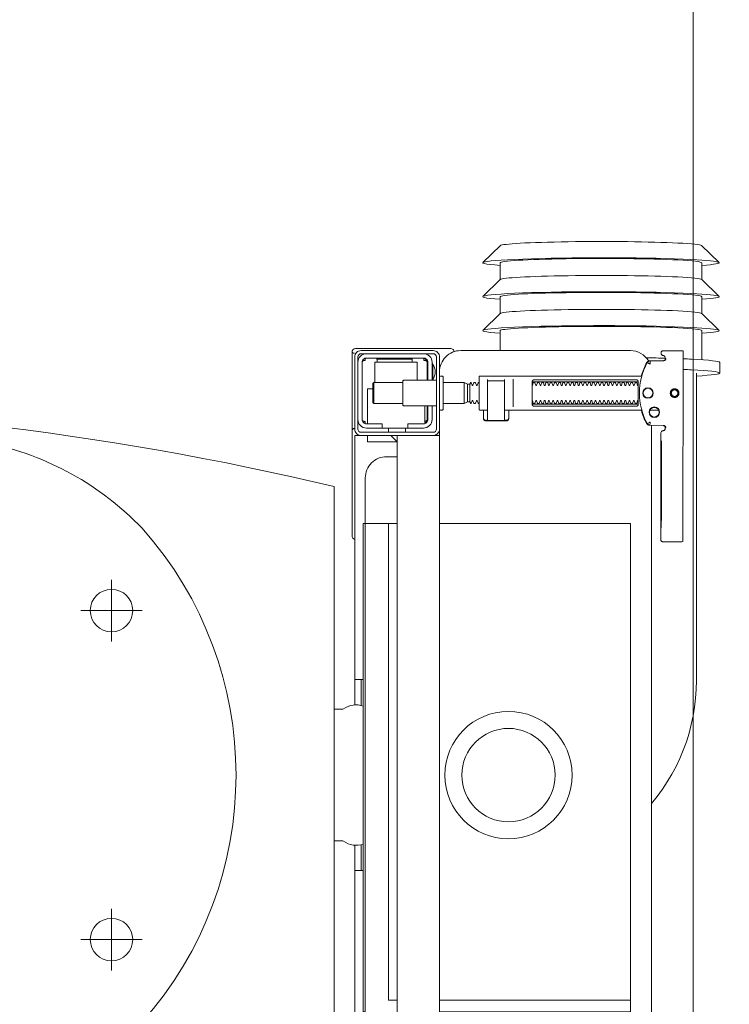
# Model space of a CAD drawing. Header units: millimetres. Extents: x -2274 to 12297, y -16157 to 26321.
# Tile 40 of 256: x -292 to -258, y -7025 to -6979. Entities that reach past the tile are written whole.
import ezdxf

# ---------------------------------------------------------------- set-up
doc = ezdxf.new("R2010")
doc.units = ezdxf.units.MM
doc.layers.add('-ŚCIANY DZIAŁOWE', color=3, linetype='Continuous', lineweight=35)
doc.layers.add('Niedrukowalna', color=140, linetype='Continuous', lineweight=15)

msp = doc.modelspace()

# ---------------------------------------------------------------- linework, layer by layer
at = {"layer": '-ŚCIANY DZIAŁOWE', "color": 253, "lineweight": 13}
msp.add_line((-260, -6771), (-260, -7080), dxfattribs=at)
at = {"color": 253, "lineweight": 13}
for points in [[(-269.089, -6989.274), (-269.908, -6990.071)], [(-259.598, -6989.274), (-258.779, -6990.071)], [(-269.094, -6990.082), (-269.094, -6990.876), (-269.908, -6991.67)], [(-259.594, -6990.082), (-259.594, -6990.876), (-258.779, -6991.67)], [(-269.094, -6991.68), (-269.094, -6992.475), (-269.908, -6993.268)], [(-259.594, -6991.68), (-259.594, -6992.475), (-258.779, -6993.268)], [(-269.094, -6994.218), (-269.094, -6993.279)], [(-259.594, -6994.651), (-259.594, -6993.279)], [(-271.427, -6994.119), (-275.926, -6994.119)], [(-275.571, -6997.582), (-275.561, -6997.593), (-275.553, -6997.6), (-275.545, -6997.606), (-275.536, -6997.612), (-275.527, -6997.618), (-275.517, -6997.622), (-275.508, -6997.626), (-275.497, -6997.629), (-275.487, -6997.632), (-275.476, -6997.634), (-275.466, -6997.635), (-275.456, -6997.635), (-275.457, -6997.625), (-275.457, -6997.611), (-275.457, -6997.588), (-275.457, -6997.577), (-275.457, -6997.567), (-275.456, -6997.557), (-275.466, -6997.557), (-275.476, -6997.556), (-275.487, -6997.555), (-275.497, -6997.554), (-275.507, -6997.553), (-275.517, -6997.551), (-275.528, -6997.548), (-275.538, -6997.545), (-275.548, -6997.542), (-275.558, -6997.538), (-275.568, -6997.533), (-275.577, -6997.528), (-275.586, -6997.521), (-275.594, -6997.514), (-275.6, -6997.506), (-275.607, -6997.493), (-275.607, -6994.743), (-275.596, -6994.725), (-275.589, -6994.717), (-275.58, -6994.711), (-275.571, -6994.705), (-275.562, -6994.7), (-275.552, -6994.696), (-275.542, -6994.692), (-275.531, -6994.689), (-275.52, -6994.686), (-275.51, -6994.684), (-275.5, -6994.682), (-275.489, -6994.681), (-275.478, -6994.68), (-275.467, -6994.679), (-275.457, -6994.679), (-275.458, -6994.601), (-275.468, -6994.602), (-275.479, -6994.603), (-275.489, -6994.605), (-275.499, -6994.607), (-275.51, -6994.611), (-275.519, -6994.615), (-275.529, -6994.62), (-275.538, -6994.625), (-275.547, -6994.632), (-275.556, -6994.639), (-275.564, -6994.646), (-275.571, -6994.655)], [(-274.908, -6994.568), (-274.908, -6994.586), (-274.907, -6994.602), (-274.907, -6994.616), (-274.907, -6994.627)], [(-273.246, -6994.627), (-273.246, -6994.616), (-273.246, -6994.602), (-273.246, -6994.586), (-273.245, -6994.568)], [(-271.286, -6994.217), (-271.282, -6994.23), (-271.28, -6994.242), (-271.278, -6994.256), (-271.277, -6994.27)], [(-261.295, -6994.625), (-261.295, -6994.609), (-261.296, -6994.579), (-261.304, -6994.625), (-261.311, -6994.64), (-261.319, -6994.655), (-261.33, -6994.667), (-261.343, -6994.678), (-261.358, -6994.686), (-261.373, -6994.692), (-261.39, -6994.695)], [(-260.47, -6994.379), (-260.487, -7003.07)], [(-275.007, -6995.718), (-275.007, -6994.768), (-273.007, -6994.768), (-273.007, -6995.618)], [(-272.547, -6994.74), (-272.547, -6995.618)], [(-272.507, -6995.018), (-272.547, -6995.018)], [(-258.744, -6995.277), (-258.744, -6994.777)], [(-272.507, -6995.418), (-272.547, -6995.418)], [(-269.689, -6995.585), (-269.689, -6995.668), (-269.679, -6995.651), (-269.669, -6995.648)], [(-268.889, -6995.585), (-268.889, -6996.692), (-268.889, -6996.851)], [(-268.489, -6996.876), (-268.489, -6995.559)], [(-259.844, -6995.277), (-259.844, -7009.764), (-259.854, -7010.183), (-259.883, -7010.601), (-259.932, -7011.018), (-260, -7011.432), (-260.087, -7011.842), (-260.194, -7012.248), (-260.319, -7012.648), (-260.463, -7013.042), (-260.625, -7013.429), (-260.805, -7013.808), (-261.002, -7014.178), (-261.216, -7014.538), (-261.447, -7014.888), (-261.694, -7015.228), (-261.957, -7015.555)], [(-275.099, -6996.018), (-275.357, -6996.018), (-275.357, -6997.668)], [(-273.687, -6995.718), (-275.049, -6995.718), (-275.099, -6995.768), (-275.099, -6996.668), (-275.049, -6996.718), (-273.687, -6996.718)], [(-275.049, -6996.718), (-275.049, -6995.718)], [(-270.799, -6996.718), (-270.799, -6995.718)], [(-270.643, -6996.628), (-270.643, -6995.808)], [(-270.536, -6995.808), (-270.536, -6996.628)], [(-262.689, -6995.698), (-267.489, -6995.698)], [(-272.657, -6997.554), (-272.641, -6997.552), (-272.629, -6997.549), (-272.619, -6997.546), (-272.608, -6997.543), (-272.598, -6997.539), (-272.588, -6997.535), (-272.578, -6997.529), (-272.57, -6997.524), (-272.562, -6997.517), (-272.555, -6997.508), (-272.55, -6997.5), (-272.547, -6997.49), (-272.547, -6997.5), (-272.549, -6997.51), (-272.551, -6997.522), (-272.554, -6997.532), (-272.558, -6997.541), (-272.562, -6997.552), (-272.567, -6997.561), (-272.574, -6997.572), (-272.582, -6997.582), (-272.591, -6997.591), (-272.6, -6997.6), (-272.61, -6997.608), (-272.621, -6997.615), (-272.633, -6997.621), (-272.644, -6997.626), (-272.657, -6997.629), (-272.657, -6996.818)], [(-272.547, -6996.818), (-272.547, -6997.496)], [(-267.489, -6996.738), (-262.689, -6996.738)], [(-268.694, -6997.018), (-268.689, -6997.051), (-268.689, -6997.398), (-268.689, -6997.409), (-268.691, -6997.419), (-268.699, -6997.429), (-268.701, -6997.439), (-268.702, -6997.456), (-268.702, -6997.466), (-268.704, -6997.477), (-268.711, -6997.488), (-268.724, -6997.493), (-268.751, -6997.493), (-268.753, -6997.507), (-268.756, -6997.517), (-268.763, -6997.525), (-268.777, -6997.53), (-269.801, -6997.53), (-269.813, -6997.526), (-269.821, -6997.517), (-269.827, -6997.493), (-269.853, -6997.493), (-269.863, -6997.49), (-269.871, -6997.483), (-269.875, -6997.472), (-269.876, -6997.456), (-269.876, -6997.443), (-269.878, -6997.429), (-269.886, -6997.421), (-269.889, -6997.411), (-269.889, -6997.398), (-269.889, -6997.051), (-269.883, -6997.018)], [(-269.829, -6997.48), (-269.874, -6997.446), (-269.888, -6997.389)], [(-262.427, -6997.018), (-268.889, -6997.018)], [(-268.689, -6997.389), (-268.704, -6997.446), (-268.749, -6997.48)], [(-261.627, -6997.018), (-262.032, -6997.018)], [(-274.357, -6998.068), (-274.357, -6997.868)], [(-273.557, -6998.068), (-273.557, -6997.868)], [(-269.708, -6997.505), (-269.735, -6997.504), (-269.788, -6997.495)], [(-268.789, -6997.495), (-268.843, -6997.504), (-268.869, -6997.505)], [(-262.059, -6997.739), (-261.404, -6997.752), (-261.389, -6997.753), (-261.373, -6997.758), (-261.359, -6997.764), (-261.345, -6997.773), (-261.334, -6997.783), (-261.324, -6997.796), (-261.316, -6997.809), (-261.31, -6997.824), (-261.302, -6997.869), (-261.302, -6997.838), (-261.302, -6997.823)], [(-261.957, -7030.711), (-261.957, -6997.741)], [(-275.957, -7010.913), (-275.957, -6998.218), (-275.657, -6998.218)], [(-273.957, -6998.518), (-275.357, -6998.518), (-275.357, -6998.218)], [(-274.257, -7030.218), (-273.957, -7029.918), (-273.957, -7030.218), (-273.957, -6998.218), (-273.957, -6998.518), (-274.257, -6998.218)], [(-273.557, -6998.218), (-272.357, -6998.218)], [(-272.257, -6998.218), (-271.957, -6998.218), (-271.957, -7030.218), (-272.257, -7030.218)], [(-261.501, -6999.023), (-261.508, -7002.023)], [(-261.498, -7002.023), (-261.492, -6999.023)], [(-273.957, -7024.82), (-274.365, -7024.82), (-274.365, -7002.371)], [(-271.957, -7002.371), (-262.957, -7002.371), (-262.957, -7025.371), (-271.957, -7025.371)], [(-275.957, -7009.718), (-275.557, -7009.718)], [(-275.657, -7009.718), (-275.657, -7010.935)], [(-275.657, -7030.218), (-275.957, -7030.218), (-275.957, -7017.523)], [(-275.657, -7017.501), (-275.657, -7018.718)], [(-275.557, -7018.718), (-275.957, -7018.718)], [(-262.957, -7024.82), (-271.957, -7024.82)]]:
    msp.add_lwpolyline(points, dxfattribs=at)
for points in [[(-275.926, -6994.119, 0.198909), (-276.032, -6994.163, 0.091301), (-276.063, -6994.207)], [(-271.29, -6994.207, 0.091301), (-271.321, -6994.163, 0.198909), (-271.427, -6994.119)], [(-271.285, -6994.273, 0.170835), (-271.29, -6994.207)], [(-276.076, -6997.981), (-276.076, -6997.968), (-276.076, -6997.949), (-276.075, -6997.924), (-276.075, -6997.895), (-276.075, -6997.861), (-276.075, -6997.825), (-276.075, -6997.79), (-276.075, -6994.447), (-276.075, -6994.377), (-276.075, -6994.315), (-276.076, -6994.27), (-276.075, -6994.257), (-276.074, -6994.245), (-276.072, -6994.234), (-276.066, -6994.215, 0.517033), (-275.972, -6994.348)], [(-275.407, -6994.368, 0.414214), (-275.807, -6994.768)], [(-272.507, -6995.618), (-272.507, -6994.768, 0.414214), (-272.707, -6994.568), (-275.407, -6994.568, 0.414214), (-275.607, -6994.768), (-275.607, -6997.468, 0.414214), (-275.407, -6997.668), (-274.657, -6997.668), (-274.657, -6997.868), (-272.707, -6997.868)], [(-274.9, -6994.768), (-274.9, -6994.703), (-274.9, -6994.676), (-274.901, -6994.658), (-274.901, -6994.651, 0.116465), (-274.906, -6994.629), (-274.912, -6994.617), (-273.241, -6994.617), (-273.247, -6994.629, 0.116465), (-273.252, -6994.651), (-273.253, -6994.676), (-273.253, -6994.703), (-273.253, -6994.768)], [(-272.707, -6994.368, -0.414214), (-272.307, -6994.768), (-272.307, -6995.593), (-272.268, -6995.593), (-272.268, -6994.843), (-272.307, -6994.843)], [(-271.957, -6998.225), (-271.957, -6996.97, 0.405519), (-271.907, -6997.018), (-271.837, -6997.018, 0.414214), (-271.787, -6996.968), (-271.787, -6995.468, 0.414214), (-271.837, -6995.418), (-271.907, -6995.418, 0.405519), (-271.957, -6995.467), (-271.957, -6995.218, -0.414214), (-270.957, -6994.218), (-262.957, -6994.218, -0.266001), (-262.094, -6994.712)], [(-261.28, -6994.595), (-261.287, -6994.631), (-261.308, -6994.663), (-261.34, -6994.685), (-261.375, -6994.695), (-262.031, -6994.705), (-262.036, -6994.705, 0.265347), (-262.163, -6994.783, 0.125711), (-262.533, -6996.221, 0.125711), (-262.169, -6997.66, 0.26954), (-262.04, -6997.738), (-261.385, -6997.751), (-261.363, -6997.754), (-261.342, -6997.762), (-261.323, -6997.774), (-261.308, -6997.79), (-261.296, -6997.808), (-261.289, -6997.829), (-261.287, -6997.85)], [(-260.471, -6994.229), (-261.37, -6994.223, 0.009369), (-261.413, -6994.225), (-261.431, -6994.227), (-261.448, -6994.232), (-261.463, -6994.24), (-261.477, -6994.25), (-261.489, -6994.263), (-261.499, -6994.278), (-261.506, -6994.294), (-261.509, -6994.311), (-261.51, -6994.323), (-261.511, -6994.338)], [(-261.311, -6994.642), (-261.311, -6994.553, 0.282591), (-261.367, -6994.465), (-261.376, -6994.46), (-261.386, -6994.457), (-261.396, -6994.455), (-261.411, -6994.454, -0.415352), (-261.511, -6994.353)], [(-272.268, -6995.593, 0.119096), (-272.16, -6995.218, 0.119096), (-272.268, -6994.843)], [(-262.056, -6994.706), (-262.074, -6994.707), (-262.084, -6994.709), (-262.094, -6994.712), (-262.104, -6994.715), (-262.115, -6994.72), (-262.124, -6994.725), (-262.133, -6994.73), (-262.142, -6994.736), (-262.151, -6994.743), (-262.158, -6994.751), (-262.165, -6994.758), (-262.172, -6994.767), (-262.178, -6994.775), (-262.183, -6994.784), (-262.223, -6994.86), (-262.261, -6994.937), (-262.297, -6995.015), (-262.331, -6995.094), (-262.362, -6995.173), (-262.391, -6995.254), (-262.418, -6995.336), (-262.442, -6995.418), (-270.069, -6995.418, 0.414214), (-270.089, -6995.438), (-270.089, -6996.673), (-270.089, -6996.998, 0.414214), (-270.069, -6997.018), (-269.689, -6997.018)], [(-272.107, -6995.618), (-273.637, -6995.618, 0.414214), (-273.687, -6995.668), (-273.687, -6996.768, 0.414214), (-273.637, -6996.818), (-272.107, -6996.818)], [(-270.089, -6995.718), (-270.113, -6995.718, -0.050055), (-270.139, -6995.733), (-270.18, -6995.854, -0.719897), (-270.218, -6995.854), (-270.258, -6995.733, -0.050055), (-270.285, -6995.718), (-270.313, -6995.718, -0.050055), (-270.339, -6995.733), (-270.38, -6995.854, -0.719897), (-270.418, -6995.854), (-270.458, -6995.733, -0.050055), (-270.485, -6995.718), (-270.536, -6995.808), (-270.643, -6995.808), (-270.799, -6995.718), (-271.787, -6995.718)], [(-268.909, -6995.648), (-269.668, -6995.648), (-268.909, -6995.648), (-268.898, -6995.651), (-268.891, -6995.659), (-268.889, -6996.522), (-268.889, -6997.493, -0.414214), (-268.909, -6997.513), (-269.669, -6997.513, -0.414214), (-269.689, -6997.493), (-269.689, -6995.675), (-269.684, -6995.665), (-269.669, -6995.658)], [(-267.589, -6995.865, 0.182836), (-267.58, -6995.854), (-267.539, -6995.733, 0.050055), (-267.513, -6995.718), (-267.485, -6995.718, 0.050055), (-267.458, -6995.733), (-267.418, -6995.854, 0.719897), (-267.38, -6995.854), (-267.339, -6995.733, 0.050055), (-267.313, -6995.718), (-267.285, -6995.718, 0.050055), (-267.258, -6995.733), (-267.218, -6995.854, 0.719897), (-267.18, -6995.854), (-267.139, -6995.733, 0.050055), (-267.113, -6995.718), (-267.085, -6995.718, 0.050055), (-267.058, -6995.733), (-267.018, -6995.854, 0.719897), (-266.98, -6995.854), (-266.939, -6995.733, 0.050055), (-266.913, -6995.718), (-266.885, -6995.718, 0.050055), (-266.858, -6995.733), (-266.818, -6995.854, 0.719897), (-266.78, -6995.854), (-266.739, -6995.733, 0.050055), (-266.713, -6995.718), (-266.685, -6995.718, 0.050055), (-266.658, -6995.733), (-266.618, -6995.854, 0.719897), (-266.58, -6995.854), (-266.539, -6995.733, 0.050055), (-266.513, -6995.718), (-266.485, -6995.718, 0.050055), (-266.458, -6995.733), (-266.418, -6995.854, 0.719897), (-266.38, -6995.854), (-266.339, -6995.733, 0.050055), (-266.313, -6995.718), (-266.285, -6995.718, 0.050055), (-266.258, -6995.733), (-266.218, -6995.854, 0.719897), (-266.18, -6995.854), (-266.139, -6995.733, 0.050055), (-266.113, -6995.718), (-266.085, -6995.718, 0.050055), (-266.058, -6995.733), (-266.018, -6995.854, 0.719897), (-265.98, -6995.854), (-265.939, -6995.733, 0.050055), (-265.913, -6995.718), (-265.885, -6995.718, 0.050055), (-265.858, -6995.733), (-265.818, -6995.854, 0.719897), (-265.78, -6995.854), (-265.739, -6995.733, 0.050055), (-265.713, -6995.718), (-265.685, -6995.718, 0.050055), (-265.658, -6995.733), (-265.618, -6995.854, 0.719897), (-265.58, -6995.854), (-265.539, -6995.733, 0.050055), (-265.513, -6995.718), (-265.485, -6995.718, 0.050055), (-265.458, -6995.733), (-265.418, -6995.854, 0.719897), (-265.38, -6995.854), (-265.339, -6995.733, 0.050055), (-265.313, -6995.718), (-265.285, -6995.718, 0.050055), (-265.258, -6995.733), (-265.218, -6995.854, 0.719897), (-265.18, -6995.854), (-265.139, -6995.733, 0.050055), (-265.113, -6995.718), (-265.085, -6995.718, 0.050055), (-265.058, -6995.733), (-265.018, -6995.854, 0.719897), (-264.98, -6995.854), (-264.939, -6995.733, 0.050055), (-264.913, -6995.718), (-264.885, -6995.718, 0.050055), (-264.858, -6995.733), (-264.818, -6995.854, 0.719897), (-264.78, -6995.854), (-264.739, -6995.733, 0.050055), (-264.713, -6995.718), (-264.685, -6995.718, 0.050055), (-264.658, -6995.733), (-264.618, -6995.854, 0.719897), (-264.58, -6995.854), (-264.539, -6995.733, 0.050055), (-264.513, -6995.718), (-264.485, -6995.718, 0.050055), (-264.458, -6995.733), (-264.418, -6995.854, 0.719897), (-264.38, -6995.854), (-264.339, -6995.733, 0.050055), (-264.313, -6995.718), (-264.285, -6995.718, 0.050055), (-264.258, -6995.733), (-264.218, -6995.854, 0.719897), (-264.18, -6995.854), (-264.139, -6995.733, 0.050055), (-264.113, -6995.718), (-264.085, -6995.718, 0.050055), (-264.058, -6995.733), (-264.018, -6995.854, 0.719897), (-263.98, -6995.854), (-263.939, -6995.733, 0.050055), (-263.913, -6995.718), (-263.885, -6995.718, 0.050055), (-263.858, -6995.733), (-263.818, -6995.854, 0.719897), (-263.78, -6995.854), (-263.739, -6995.733, 0.050055), (-263.713, -6995.718), (-263.685, -6995.718, 0.050055), (-263.658, -6995.733), (-263.618, -6995.854, 0.719897), (-263.58, -6995.854), (-263.539, -6995.733, 0.050055), (-263.513, -6995.718), (-263.485, -6995.718, 0.050055), (-263.458, -6995.733), (-263.418, -6995.854, 0.719897), (-263.38, -6995.854), (-263.339, -6995.733, 0.050055), (-263.313, -6995.718), (-263.285, -6995.718, 0.050055), (-263.258, -6995.733), (-263.218, -6995.854, 0.719897), (-263.18, -6995.854), (-263.139, -6995.733, 0.050055), (-263.113, -6995.718), (-263.085, -6995.718, 0.050055), (-263.058, -6995.733), (-263.018, -6995.854, 0.719897), (-262.98, -6995.854), (-262.939, -6995.733, 0.050055), (-262.913, -6995.718), (-262.885, -6995.718, 0.050055), (-262.858, -6995.733), (-262.818, -6995.854, 0.719897), (-262.78, -6995.854), (-262.739, -6995.733, 0.050055), (-262.713, -6995.718), (-262.685, -6995.718, 0.050055), (-262.658, -6995.733), (-262.618, -6995.854, 0.474594), (-262.589, -6995.865)], [(-310.411, -7031.718, 0.058036), (-276.925, -7027.818), (-276.925, -7000.618, 0.058036), (-310.411, -6996.718)], [(-273.457, -6997.868), (-273.457, -6997.668), (-272.707, -6997.668, 0.414214), (-272.507, -6997.468), (-272.507, -6996.818)], [(-272.307, -6996.818), (-272.307, -6997.468, -0.414214), (-272.707, -6997.868), (-272.657, -6997.865)], [(-270.089, -6996.718), (-270.113, -6996.718, 0.050055), (-270.139, -6996.703), (-270.18, -6996.582, 0.719897), (-270.218, -6996.582), (-270.258, -6996.703, 0.050055), (-270.285, -6996.718), (-270.313, -6996.718, 0.050055), (-270.339, -6996.703), (-270.38, -6996.582, 0.719897), (-270.418, -6996.582), (-270.458, -6996.703, 0.050055), (-270.485, -6996.718), (-270.536, -6996.628), (-270.643, -6996.628), (-270.799, -6996.718), (-271.787, -6996.718)], [(-262.589, -6996.571, 0.474594), (-262.618, -6996.582), (-262.658, -6996.703, 0.050055), (-262.685, -6996.718), (-262.713, -6996.718, 0.050055), (-262.739, -6996.703), (-262.78, -6996.582, 0.719897), (-262.818, -6996.582), (-262.858, -6996.703, 0.050055), (-262.885, -6996.718), (-262.913, -6996.718, 0.050055), (-262.939, -6996.703), (-262.98, -6996.582, 0.719897), (-263.018, -6996.582), (-263.058, -6996.703, 0.050055), (-263.085, -6996.718), (-263.113, -6996.718, 0.050055), (-263.139, -6996.703), (-263.18, -6996.582, 0.719897), (-263.218, -6996.582), (-263.258, -6996.703, 0.050055), (-263.285, -6996.718), (-263.313, -6996.718, 0.050055), (-263.339, -6996.703), (-263.38, -6996.582, 0.719897), (-263.418, -6996.582), (-263.458, -6996.703, 0.050055), (-263.485, -6996.718), (-263.513, -6996.718, 0.050055), (-263.539, -6996.703), (-263.58, -6996.582, 0.719897), (-263.618, -6996.582), (-263.658, -6996.703, 0.050055), (-263.685, -6996.718), (-263.713, -6996.718, 0.050055), (-263.739, -6996.703), (-263.78, -6996.582, 0.719897), (-263.818, -6996.582), (-263.858, -6996.703, 0.050055), (-263.885, -6996.718), (-263.913, -6996.718, 0.050055), (-263.939, -6996.703), (-263.98, -6996.582, 0.719897), (-264.018, -6996.582), (-264.058, -6996.703, 0.050055), (-264.085, -6996.718), (-264.113, -6996.718, 0.050055), (-264.139, -6996.703), (-264.18, -6996.582, 0.719897), (-264.218, -6996.582), (-264.258, -6996.703, 0.050055), (-264.285, -6996.718), (-264.313, -6996.718, 0.050055), (-264.339, -6996.703), (-264.38, -6996.582, 0.719897), (-264.418, -6996.582), (-264.458, -6996.703, 0.050055), (-264.485, -6996.718), (-264.513, -6996.718, 0.050055), (-264.539, -6996.703), (-264.58, -6996.582, 0.719897), (-264.618, -6996.582), (-264.658, -6996.703, 0.050055), (-264.685, -6996.718), (-264.713, -6996.718, 0.050055), (-264.739, -6996.703), (-264.78, -6996.582, 0.719897), (-264.818, -6996.582), (-264.858, -6996.703, 0.050055), (-264.885, -6996.718), (-264.913, -6996.718, 0.050055), (-264.939, -6996.703), (-264.98, -6996.582, 0.719897), (-265.018, -6996.582), (-265.058, -6996.703, 0.050055), (-265.085, -6996.718), (-265.113, -6996.718, 0.050055), (-265.139, -6996.703), (-265.18, -6996.582, 0.719897), (-265.218, -6996.582), (-265.258, -6996.703, 0.050055), (-265.285, -6996.718), (-265.313, -6996.718, 0.050055), (-265.339, -6996.703), (-265.38, -6996.582, 0.719897), (-265.418, -6996.582), (-265.458, -6996.703, 0.050055), (-265.485, -6996.718), (-265.513, -6996.718, 0.050055), (-265.539, -6996.703), (-265.58, -6996.582, 0.719897), (-265.618, -6996.582), (-265.658, -6996.703, 0.050055), (-265.685, -6996.718), (-265.713, -6996.718, 0.050055), (-265.739, -6996.703), (-265.78, -6996.582, 0.719897), (-265.818, -6996.582), (-265.858, -6996.703, 0.050055), (-265.885, -6996.718), (-265.913, -6996.718, 0.050055), (-265.939, -6996.703), (-265.98, -6996.582, 0.719897), (-266.018, -6996.582), (-266.058, -6996.703, 0.050055), (-266.085, -6996.718), (-266.113, -6996.718, 0.050055), (-266.139, -6996.703), (-266.18, -6996.582, 0.719897), (-266.218, -6996.582), (-266.258, -6996.703, 0.050055), (-266.285, -6996.718), (-266.313, -6996.718, 0.050055), (-266.339, -6996.703), (-266.38, -6996.582, 0.719897), (-266.418, -6996.582), (-266.458, -6996.703, 0.050055), (-266.485, -6996.718), (-266.513, -6996.718, 0.050055), (-266.539, -6996.703), (-266.58, -6996.582, 0.719897), (-266.618, -6996.582), (-266.658, -6996.703, 0.050055), (-266.685, -6996.718), (-266.713, -6996.718, 0.050055), (-266.739, -6996.703), (-266.78, -6996.582, 0.719897), (-266.818, -6996.582), (-266.858, -6996.703, 0.050055), (-266.885, -6996.718), (-266.913, -6996.718, 0.050055), (-266.939, -6996.703), (-266.98, -6996.582, 0.719897), (-267.018, -6996.582), (-267.058, -6996.703, 0.050055), (-267.085, -6996.718), (-267.113, -6996.718, 0.050055), (-267.139, -6996.703), (-267.18, -6996.582, 0.719897), (-267.218, -6996.582), (-267.258, -6996.703, 0.050055), (-267.285, -6996.718), (-267.313, -6996.718, 0.050055), (-267.339, -6996.703), (-267.38, -6996.582, 0.719897), (-267.418, -6996.582), (-267.458, -6996.703, 0.050055), (-267.485, -6996.718), (-267.513, -6996.718, 0.050055), (-267.539, -6996.703), (-267.58, -6996.582, 0.182836), (-267.589, -6996.571)], [(-262.447, -6997.018), (-262.423, -6997.101), (-262.396, -6997.184), (-262.368, -6997.266), (-262.336, -6997.347), (-262.303, -6997.427), (-262.267, -6997.505), (-262.229, -6997.583), (-262.189, -6997.66), (-262.188, -6997.661, 0.269546), (-262.06, -6997.739)], [(-275.977, -6997.888, 0.412536), (-276.076, -6997.988), (-276.076, -7002.968), (-276.073, -7002.997), (-276.065, -7003.025), (-276.051, -7003.05), (-276.033, -7003.073), (-276.01, -7003.092), (-275.984, -7003.106), (-275.957, -7003.114)], [(-275.807, -6997.468, 0.414214), (-275.407, -6997.868), (-274.657, -6997.868)], [(-261.318, -6997.805), (-261.318, -6997.894), (-261.32, -6997.915), (-261.327, -6997.935), (-261.338, -6997.954), (-261.352, -6997.969), (-261.37, -6997.982), (-261.389, -6997.99), (-261.409, -6997.993, 0.002299), (-261.421, -6997.994, 0.40455), (-261.518, -6998.094), (-261.528, -7003.073), (-261.528, -7003.091), (-261.528, -7003.107), (-261.528, -7003.119), (-261.527, -7003.135), (-261.524, -7003.153), (-261.517, -7003.17), (-261.507, -7003.185), (-261.494, -7003.198), (-261.48, -7003.209), (-261.463, -7003.217), (-261.446, -7003.222), (-261.428, -7003.223), (-260.528, -7003.221), (-260.489, -7003.22)], [(-273.957, -6999.218), (-274.457, -6999.218, 0.414214), (-275.457, -7000.218), (-275.457, -7002.371), (-273.957, -7002.371)], [(-275.557, -7010.218), (-275.557, -7010.963, 0.236962), (-276.481, -7011.1, -0.154353), (-276.539, -7011.118), (-276.925, -7011.118), (-276.925, -7017.318), (-276.539, -7017.318, -0.154353), (-276.481, -7017.336, 0.236962), (-275.557, -7017.473), (-275.557, -7018.218)]]:
    msp.add_lwpolyline(points, format="xyb", dxfattribs=at)
for points in [[(-275.657, -6994.218), (-272.257, -6994.218, -0.414214), (-271.957, -6994.518), (-271.957, -6997.918, -0.414214), (-272.257, -6998.218), (-275.657, -6998.218, -0.414214), (-275.957, -6997.918), (-275.957, -6994.518, -0.414214)], [(-272.257, -6998.068), (-275.657, -6998.068, -0.414214), (-275.807, -6997.918), (-275.807, -6994.518, -0.414214), (-275.657, -6994.368), (-272.257, -6994.368, -0.414214), (-272.107, -6994.518), (-272.107, -6997.918, -0.414214)], [(-262.159, -6994.783), (-262.159, -6994.783), (-262.159, -6994.783), (-262.159, -6994.783), (-262.159, -6994.783), (-262.159, -6994.783), (-262.159, -6994.783), (-262.159, -6994.783), (-262.159, -6994.783), (-262.159, -6994.783), (-262.159, -6994.783), (-262.159, -6994.783), (-262.159, -6994.783), (-262.159, -6994.783), (-262.158, -6994.783), (-262.158, -6994.783), (-262.158, -6994.783), (-262.158, -6994.783), (-262.158, -6994.783), (-262.158, -6994.783), (-262.158, -6994.783), (-262.158, -6994.783), (-262.158, -6994.783), (-262.157, -6994.783), (-262.157, -6994.783), (-262.157, -6994.783), (-262.157, -6994.783), (-262.156, -6994.784), (-262.156, -6994.784), (-262.156, -6994.784), (-262.155, -6994.784), (-262.154, -6994.785), (-262.154, -6994.785), (-262.153, -6994.785), (-262.153, -6994.785), (-262.152, -6994.786), (-262.152, -6994.786), (-262.151, -6994.786), (-262.151, -6994.787), (-262.15, -6994.787), (-262.149, -6994.787), (-262.149, -6994.788), (-262.148, -6994.788), (-262.147, -6994.788), (-262.147, -6994.789), (-262.146, -6994.789), (-262.145, -6994.79), (-262.144, -6994.79), (-262.144, -6994.79), (-262.143, -6994.791), (-262.142, -6994.791), (-262.141, -6994.792), (-262.14, -6994.792), (-262.139, -6994.793), (-262.138, -6994.793), (-262.137, -6994.794), (-262.136, -6994.794), (-262.135, -6994.795), (-262.134, -6994.795), (-262.133, -6994.796), (-262.132, -6994.796), (-262.131, -6994.797), (-262.13, -6994.798), (-262.129, -6994.798), (-262.128, -6994.799), (-262.127, -6994.8), (-262.126, -6994.8), (-262.124, -6994.801), (-262.123, -6994.801), (-262.122, -6994.802), (-262.121, -6994.803), (-262.118, -6994.804), (-262.116, -6994.806), (-262.113, -6994.807), (-262.11, -6994.808), (-262.107, -6994.81), (-262.105, -6994.811), (-262.102, -6994.813), (-262.083, -6994.823), (-262.08, -6994.825), (-262.074, -6994.828), (-262.07, -6994.83), (-262.067, -6994.832), (-262.064, -6994.834), (-262.06, -6994.836), (-262.057, -6994.838), (-262.053, -6994.84), (-262.05, -6994.842), (-262.048, -6994.843), (-262.047, -6994.843), (-262.046, -6994.844), (-262.044, -6994.845), (-262.043, -6994.845), (-262.042, -6994.846), (-262.041, -6994.846), (-262.041, -6994.847), (-262.04, -6994.847), (-262.039, -6994.848), (-262.039, -6994.848), (-262.038, -6994.848), (-262.038, -6994.848), (-262.038, -6994.848), (-262.037, -6994.848), (-262.037, -6994.849), (-262.036, -6994.849), (-262.035, -6994.849), (-262.035, -6994.85), (-262.034, -6994.85), (-262.034, -6994.85), (-262.034, -6994.85), (-262.033, -6994.851), (-262.033, -6994.851), (-262.033, -6994.851), (-262.032, -6994.852), (-262.032, -6994.853), (-262.031, -6994.853), (-262.031, -6994.854), (-262.031, -6994.854), (-262.03, -6994.854), (-262.03, -6994.855), (-262.029, -6994.855), (-262.029, -6994.855), (-262.029, -6994.855), (-262.028, -6994.855), (-262.028, -6994.855), (-262.027, -6994.855), (-262.027, -6994.855), (-262.026, -6994.855), (-262.026, -6994.855), (-262.025, -6994.855), (-262.025, -6994.854), (-262.025, -6994.854), (-262.025, -6994.854), (-262.025, -6994.854), (-262.025, -6994.853), (-262.024, -6994.853), (-262.024, -6994.853), (-262.024, -6994.853), (-262.024, -6994.853), (-262.024, -6994.853), (-262.024, -6994.852), (-262.024, -6994.852), (-262.024, -6994.852), (-262.024, -6994.852), (-262.024, -6994.852), (-262.024, -6994.851), (-262.024, -6994.851), (-262.024, -6994.851), (-262.024, -6994.851), (-262.025, -6994.85), (-262.025, -6994.85), (-262.025, -6994.85), (-262.025, -6994.849), (-262.025, -6994.849), (-262.025, -6994.848), (-262.026, -6994.848), (-262.026, -6994.848), (-262.026, -6994.847), (-262.026, -6994.847), (-262.026, -6994.847), (-262.026, -6994.846), (-262.026, -6994.846), (-262.026, -6994.845), (-262.026, -6994.845), (-262.026, -6994.845), (-262.026, -6994.844), (-262.026, -6994.844), (-262.026, -6994.843), (-262.026, -6994.843), (-262.026, -6994.842), (-262.026, -6994.842), (-262.026, -6994.842), (-262.026, -6994.841), (-262.026, -6994.841), (-262.026, -6994.841), (-262.026, -6994.84), (-262.026, -6994.84), (-262.026, -6994.84), (-262.026, -6994.84), (-262.026, -6994.84), (-262.026, -6994.839), (-262.026, -6994.839), (-262.026, -6994.839), (-262.026, -6994.838), (-262.026, -6994.838), (-262.026, -6994.837), (-262.026, -6994.837), (-262.026, -6994.836), (-262.026, -6994.835), (-262.026, -6994.835), (-262.026, -6994.834), (-262.026, -6994.833), (-262.026, -6994.833), (-262.026, -6994.832), (-262.026, -6994.831), (-262.026, -6994.83), (-262.026, -6994.83), (-262.026, -6994.829), (-262.026, -6994.828), (-262.026, -6994.827), (-262.026, -6994.826), (-262.026, -6994.821), (-262.026, -6994.82), (-262.026, -6994.819), (-262.026, -6994.818), (-262.026, -6994.817), (-262.026, -6994.816), (-262.026, -6994.815), (-262.026, -6994.814), (-262.026, -6994.812), (-262.026, -6994.811), (-262.026, -6994.81), (-262.027, -6994.809), (-262.027, -6994.808), (-262.027, -6994.806), (-262.027, -6994.802), (-262.027, -6994.799), (-262.027, -6994.797), (-262.027, -6994.794), (-262.027, -6994.792), (-262.027, -6994.789), (-262.027, -6994.787), (-262.027, -6994.785), (-262.027, -6994.783), (-262.027, -6994.78), (-262.027, -6994.763), (-262.027, -6994.761), (-262.028, -6994.759), (-262.028, -6994.757), (-262.028, -6994.755), (-262.028, -6994.754), (-262.028, -6994.753), (-262.028, -6994.752), (-262.028, -6994.751), (-262.028, -6994.75), (-262.028, -6994.749), (-262.028, -6994.748), (-262.028, -6994.747), (-262.028, -6994.746), (-262.028, -6994.745), (-262.028, -6994.745), (-262.028, -6994.744), (-262.028, -6994.743), (-262.028, -6994.742), (-262.028, -6994.741), (-262.028, -6994.74), (-262.028, -6994.739), (-262.028, -6994.738), (-262.028, -6994.738), (-262.028, -6994.737), (-262.028, -6994.736), (-262.028, -6994.735), (-262.028, -6994.734), (-262.028, -6994.734), (-262.028, -6994.733), (-262.028, -6994.732), (-262.028, -6994.731), (-262.028, -6994.731), (-262.028, -6994.73), (-262.028, -6994.729), (-262.028, -6994.729), (-262.028, -6994.728), (-262.028, -6994.727), (-262.028, -6994.726), (-262.028, -6994.726), (-262.028, -6994.725), (-262.028, -6994.724), (-262.028, -6994.724), (-262.028, -6994.723), (-262.028, -6994.723), (-262.029, -6994.722), (-262.029, -6994.721), (-262.029, -6994.72), (-262.029, -6994.719), (-262.029, -6994.718), (-262.029, -6994.718), (-262.029, -6994.717), (-262.029, -6994.717), (-262.029, -6994.716), (-262.029, -6994.716), (-262.029, -6994.715), (-262.029, -6994.715), (-262.029, -6994.714), (-262.029, -6994.714), (-262.029, -6994.714), (-262.029, -6994.713), (-262.029, -6994.713), (-262.029, -6994.712), (-262.029, -6994.712), (-262.029, -6994.711), (-262.029, -6994.711), (-262.029, -6994.711), (-262.029, -6994.71), (-262.029, -6994.71), (-262.029, -6994.71), (-262.029, -6994.709), (-262.029, -6994.709), (-262.029, -6994.709), (-262.029, -6994.708), (-262.029, -6994.708), (-262.029, -6994.708), (-262.029, -6994.708), (-262.029, -6994.707), (-262.029, -6994.707), (-262.029, -6994.707), (-262.029, -6994.707), (-262.029, -6994.706), (-262.029, -6994.706), (-262.029, -6994.706), (-262.029, -6994.706), (-262.029, -6994.706), (-262.029, -6994.706), (-262.029, -6994.706), (-262.029, -6994.705), (-262.029, -6994.705), (-262.029, -6994.705), (-262.029, -6994.705), (-262.029, -6994.705), (-262.029, -6994.705), (-262.03, -6994.705), (-262.03, -6994.705), (-262.03, -6994.705), (-262.03, -6994.705), (-262.029, -6994.705), (-262.029, -6994.705), (-262.029, -6994.705), (-262.029, -6994.705), (-262.029, -6994.705), (-262.029, -6994.705), (-262.029, -6994.705), (-262.029, -6994.705), (-262.028, -6994.705), (-262.028, -6994.705), (-262.028, -6994.705), (-262.028, -6994.705), (-262.028, -6994.705), (-262.028, -6994.705), (-262.028, -6994.705), (-262.029, -6994.705), (-262.029, -6994.705), (-262.029, -6994.705), (-262.029, -6994.705), (-262.029, -6994.705), (-262.029, -6994.705), (-262.029, -6994.705, 0.269547)], [(-324.471, -7029.137, 0.091012), (-310.411, -7031.718, 0.04468), (-293.223, -7029.862, 0.150678), (-285.975, -7025.844, 0.380316), (-285.975, -7002.592, 0.150678), (-293.223, -6998.573, 0.04468), (-310.411, -6996.718, 0.091012), (-324.471, -6999.299, 0.171854), (-331.713, -7005.676, 0.258868), (-331.713, -7022.76, 0.171854)], [(-262.035, -6997.738), (-262.035, -6997.737), (-262.035, -6997.733), (-262.035, -6997.721), (-262.032, -6997.615), (-262.031, -6997.606), (-262.031, -6997.602), (-262.031, -6997.598), (-262.03, -6997.595), (-262.03, -6997.591), (-262.031, -6997.588), (-262.035, -6997.588), (-262.037, -6997.59), (-262.04, -6997.593), (-262.043, -6997.595), (-262.046, -6997.596), (-262.05, -6997.599), (-262.158, -6997.657), (-262.161, -6997.658), (-262.164, -6997.66, 0.269546)]]:
    msp.add_lwpolyline(points, format="xyb", close=True, dxfattribs=at)
for points in [[(-272.547, -6994.751), (-272.547, -6994.751), (-272.547, -6994.752), (-272.547, -6994.752), (-272.547, -6994.752), (-272.547, -6994.752), (-272.547, -6994.752), (-272.547, -6994.752), (-272.547, -6994.752), (-272.547, -6994.752), (-272.547, -6994.752), (-272.547, -6994.752), (-272.547, -6994.752), (-272.547, -6994.752), (-272.547, -6994.752), (-272.547, -6994.752), (-272.547, -6994.751), (-272.547, -6994.751), (-272.547, -6994.751), (-272.547, -6994.751), (-272.547, -6994.75), (-272.547, -6994.75), (-272.547, -6994.75), (-272.547, -6994.749), (-272.547, -6994.748), (-272.547, -6994.748), (-272.547, -6994.747), (-272.547, -6994.747), (-272.547, -6994.747), (-272.547, -6994.746), (-272.547, -6994.746), (-272.547, -6994.746), (-272.547, -6994.746), (-272.547, -6994.745), (-272.547, -6994.745), (-272.547, -6994.745), (-272.547, -6994.745), (-272.547, -6994.745), (-272.547, -6994.745), (-272.547, -6994.744), (-272.547, -6994.744), (-272.547, -6994.744), (-272.547, -6994.744), (-272.547, -6994.744), (-272.548, -6994.744), (-272.548, -6994.743), (-272.548, -6994.743), (-272.548, -6994.743), (-272.548, -6994.743), (-272.548, -6994.742), (-272.548, -6994.742), (-272.548, -6994.742), (-272.548, -6994.741), (-272.548, -6994.741), (-272.548, -6994.741), (-272.548, -6994.74), (-272.549, -6994.739), (-272.549, -6994.739), (-272.549, -6994.738), (-272.549, -6994.737), (-272.55, -6994.737), (-272.55, -6994.736), (-272.55, -6994.735), (-272.551, -6994.735), (-272.551, -6994.734), (-272.551, -6994.733), (-272.552, -6994.732), (-272.552, -6994.732), (-272.553, -6994.731), (-272.553, -6994.73), (-272.554, -6994.73), (-272.554, -6994.729), (-272.555, -6994.728), (-272.555, -6994.727), (-272.556, -6994.727), (-272.556, -6994.726), (-272.557, -6994.725), (-272.557, -6994.725), (-272.558, -6994.724), (-272.558, -6994.723), (-272.559, -6994.723), (-272.56, -6994.722), (-272.56, -6994.721), (-272.561, -6994.721), (-272.562, -6994.72), (-272.562, -6994.719), (-272.563, -6994.719), (-272.564, -6994.718), (-272.564, -6994.717), (-272.565, -6994.717), (-272.566, -6994.716), (-272.567, -6994.715), (-272.567, -6994.715), (-272.568, -6994.714), (-272.569, -6994.713), (-272.57, -6994.713), (-272.571, -6994.712), (-272.572, -6994.712), (-272.572, -6994.711), (-272.573, -6994.71), (-272.574, -6994.71), (-272.575, -6994.709), (-272.576, -6994.709), (-272.577, -6994.708), (-272.578, -6994.707), (-272.579, -6994.707), (-272.58, -6994.706), (-272.581, -6994.706), (-272.582, -6994.705), (-272.583, -6994.704), (-272.584, -6994.704), (-272.585, -6994.703), (-272.586, -6994.703), (-272.587, -6994.702), (-272.588, -6994.702), (-272.589, -6994.701), (-272.59, -6994.701), (-272.591, -6994.7), (-272.592, -6994.7), (-272.593, -6994.699), (-272.595, -6994.699), (-272.596, -6994.698), (-272.597, -6994.698), (-272.598, -6994.697), (-272.599, -6994.697), (-272.6, -6994.696), (-272.602, -6994.696), (-272.603, -6994.695), (-272.604, -6994.695), (-272.605, -6994.694), (-272.606, -6994.694), (-272.608, -6994.693), (-272.609, -6994.693), (-272.611, -6994.692), (-272.614, -6994.691), (-272.616, -6994.69), (-272.619, -6994.69), (-272.622, -6994.689), (-272.624, -6994.688), (-272.627, -6994.688), (-272.629, -6994.687), (-272.632, -6994.686), (-272.635, -6994.686), (-272.637, -6994.685), (-272.64, -6994.685), (-272.643, -6994.684), (-272.645, -6994.684), (-272.648, -6994.683), (-272.651, -6994.683), (-272.653, -6994.682), (-272.656, -6994.682), (-272.659, -6994.682), (-272.661, -6994.681), (-272.664, -6994.681), (-272.667, -6994.681), (-272.668, -6994.681), (-272.669, -6994.681), (-272.669, -6994.681), (-272.67, -6994.681), (-272.671, -6994.68), (-272.671, -6994.68), (-272.672, -6994.68), (-272.672, -6994.68), (-272.673, -6994.68), (-272.673, -6994.68), (-272.674, -6994.68), (-272.675, -6994.68), (-272.675, -6994.68), (-272.676, -6994.68), (-272.676, -6994.68), (-272.677, -6994.68), (-272.677, -6994.68), (-272.677, -6994.68), (-272.678, -6994.68), (-272.678, -6994.68), (-272.679, -6994.68), (-272.679, -6994.68), (-272.679, -6994.68), (-272.68, -6994.68), (-272.68, -6994.68), (-272.68, -6994.68), (-272.68, -6994.68), (-272.681, -6994.68), (-272.681, -6994.68), (-272.681, -6994.68), (-272.682, -6994.68), (-272.682, -6994.68), (-272.682, -6994.68), (-272.682, -6994.68), (-272.683, -6994.68), (-272.684, -6994.68), (-272.684, -6994.68), (-272.685, -6994.68), (-272.685, -6994.68), (-272.686, -6994.68), (-272.686, -6994.679), (-272.686, -6994.679), (-272.687, -6994.679), (-272.687, -6994.68), (-272.688, -6994.68), (-272.688, -6994.68), (-272.689, -6994.68), (-272.689, -6994.68), (-272.69, -6994.68), (-272.69, -6994.68), (-272.691, -6994.68), (-272.691, -6994.68), (-272.692, -6994.68), (-272.692, -6994.68), (-272.693, -6994.68), (-272.693, -6994.68), (-272.694, -6994.68), (-272.694, -6994.68), (-272.694, -6994.68), (-272.695, -6994.68), (-272.695, -6994.68), (-272.695, -6994.68), (-272.696, -6994.68), (-272.696, -6994.68), (-272.696, -6994.68), (-272.696, -6994.68), (-272.696, -6994.68), (-272.697, -6994.679), (-272.697, -6994.679), (-272.697, -6994.679), (-272.697, -6994.679), (-272.697, -6994.679), (-272.697, -6994.679), (-272.697, -6994.678), (-272.697, -6994.678), (-272.698, -6994.678), (-272.698, -6994.678), (-272.698, -6994.677), (-272.698, -6994.677), (-272.697, -6994.676), (-272.697, -6994.676), (-272.697, -6994.675), (-272.697, -6994.674), (-272.697, -6994.673), (-272.696, -6994.673), (-272.696, -6994.672), (-272.696, -6994.672), (-272.696, -6994.672), (-272.696, -6994.671), (-272.696, -6994.67), (-272.696, -6994.669), (-272.696, -6994.669), (-272.696, -6994.668), (-272.696, -6994.667), (-272.696, -6994.666), (-272.696, -6994.665), (-272.697, -6994.664), (-272.697, -6994.663), (-272.697, -6994.662), (-272.697, -6994.661), (-272.697, -6994.66), (-272.697, -6994.659), (-272.697, -6994.657), (-272.697, -6994.655), (-272.697, -6994.652), (-272.697, -6994.65), (-272.697, -6994.648), (-272.697, -6994.644), (-272.697, -6994.642), (-272.697, -6994.64), (-272.697, -6994.623), (-272.697, -6994.622), (-272.697, -6994.62), (-272.697, -6994.619), (-272.697, -6994.618), (-272.697, -6994.616), (-272.697, -6994.615), (-272.697, -6994.614), (-272.697, -6994.613), (-272.697, -6994.612), (-272.697, -6994.611), (-272.697, -6994.61), (-272.697, -6994.609), (-272.696, -6994.608), (-272.696, -6994.607), (-272.696, -6994.606), (-272.696, -6994.605), (-272.696, -6994.604), (-272.696, -6994.604), (-272.696, -6994.603), (-272.696, -6994.603), (-272.696, -6994.603), (-272.696, -6994.603), (-272.696, -6994.602), (-272.696, -6994.602), (-272.696, -6994.602), (-272.696, -6994.602), (-272.696, -6994.602), (-272.696, -6994.602), (-272.697, -6994.602), (-272.697, -6994.602), (-272.697, -6994.602), (-272.697, -6994.602), (-272.697, -6994.601), (-272.698, -6994.601), (-272.698, -6994.601), (-272.698, -6994.601), (-272.698, -6994.601), (-272.698, -6994.601), (-272.697, -6994.601), (-272.697, -6994.601), (-272.697, -6994.601), (-272.697, -6994.601), (-272.697, -6994.601), (-272.696, -6994.601), (-272.696, -6994.601), (-272.696, -6994.601), (-272.695, -6994.601), (-272.694, -6994.601), (-272.694, -6994.601), (-272.693, -6994.601), (-272.692, -6994.601), (-272.691, -6994.601), (-272.691, -6994.601), (-272.69, -6994.601), (-272.69, -6994.601), (-272.689, -6994.602), (-272.689, -6994.602), (-272.688, -6994.602), (-272.688, -6994.602), (-272.687, -6994.602), (-272.686, -6994.602), (-272.685, -6994.602), (-272.685, -6994.602), (-272.684, -6994.602), (-272.684, -6994.602), (-272.684, -6994.602), (-272.683, -6994.602), (-272.683, -6994.602), (-272.682, -6994.602), (-272.682, -6994.602), (-272.681, -6994.602), (-272.681, -6994.602), (-272.68, -6994.602), (-272.68, -6994.602), (-272.679, -6994.602), (-272.679, -6994.602), (-272.679, -6994.602), (-272.678, -6994.602), (-272.678, -6994.602), (-272.678, -6994.603), (-272.677, -6994.603), (-272.677, -6994.603), (-272.677, -6994.603), (-272.676, -6994.603), (-272.676, -6994.603), (-272.675, -6994.603), (-272.675, -6994.603), (-272.674, -6994.603), (-272.673, -6994.603), (-272.673, -6994.603), (-272.672, -6994.603), (-272.672, -6994.603), (-272.671, -6994.604), (-272.67, -6994.604), (-272.67, -6994.604), (-272.669, -6994.604), (-272.668, -6994.604), (-272.667, -6994.604), (-272.667, -6994.604), (-272.666, -6994.605), (-272.665, -6994.605), (-272.664, -6994.605), (-272.663, -6994.605), (-272.662, -6994.605), (-272.66, -6994.606), (-272.658, -6994.606), (-272.657, -6994.607), (-272.655, -6994.607), (-272.654, -6994.608), (-272.652, -6994.608), (-272.65, -6994.609), (-272.649, -6994.609), (-272.647, -6994.61), (-272.646, -6994.61), (-272.644, -6994.611), (-272.642, -6994.611), (-272.641, -6994.612), (-272.639, -6994.613), (-272.638, -6994.613), (-272.636, -6994.614), (-272.635, -6994.615), (-272.633, -6994.615), (-272.632, -6994.616), (-272.63, -6994.617), (-272.629, -6994.618), (-272.627, -6994.618), (-272.626, -6994.619), (-272.624, -6994.62), (-272.623, -6994.621), (-272.621, -6994.622), (-272.62, -6994.623), (-272.618, -6994.623), (-272.617, -6994.624), (-272.615, -6994.625), (-272.614, -6994.626), (-272.613, -6994.627), (-272.611, -6994.628), (-272.61, -6994.629), (-272.608, -6994.63), (-272.607, -6994.631), (-272.606, -6994.632), (-272.604, -6994.633), (-272.603, -6994.634), (-272.602, -6994.635), (-272.6, -6994.636), (-272.599, -6994.637), (-272.598, -6994.638), (-272.597, -6994.639), (-272.595, -6994.641), (-272.594, -6994.642), (-272.593, -6994.643), (-272.592, -6994.644), (-272.591, -6994.645), (-272.589, -6994.646), (-272.588, -6994.648), (-272.587, -6994.649), (-272.586, -6994.65), (-272.585, -6994.651), (-272.584, -6994.653), (-272.583, -6994.654), (-272.581, -6994.655), (-272.58, -6994.657), (-272.579, -6994.658), (-272.578, -6994.659), (-272.577, -6994.66), (-272.576, -6994.662), (-272.575, -6994.663), (-272.574, -6994.665), (-272.573, -6994.666), (-272.572, -6994.667), (-272.571, -6994.669), (-272.57, -6994.67), (-272.57, -6994.672), (-272.569, -6994.673), (-272.568, -6994.674), (-272.567, -6994.676), (-272.566, -6994.677), (-272.565, -6994.679), (-272.564, -6994.68), (-272.564, -6994.682), (-272.563, -6994.683), (-272.562, -6994.685), (-272.561, -6994.686), (-272.561, -6994.688), (-272.56, -6994.689), (-272.559, -6994.691), (-272.559, -6994.693), (-272.558, -6994.694), (-272.557, -6994.696), (-272.557, -6994.697), (-272.556, -6994.699), (-272.556, -6994.7), (-272.555, -6994.702), (-272.554, -6994.704), (-272.554, -6994.705), (-272.553, -6994.707), (-272.553, -6994.708), (-272.552, -6994.71), (-272.552, -6994.712), (-272.552, -6994.713), (-272.551, -6994.715), (-272.551, -6994.717), (-272.55, -6994.718), (-272.55, -6994.72), (-272.55, -6994.721), (-272.549, -6994.723), (-272.549, -6994.725), (-272.549, -6994.726), (-272.549, -6994.727), (-272.548, -6994.728), (-272.548, -6994.729), (-272.548, -6994.73), (-272.548, -6994.731), (-272.548, -6994.732), (-272.548, -6994.733), (-272.548, -6994.734), (-272.547, -6994.736), (-272.547, -6994.737), (-272.547, -6994.738), (-272.547, -6994.739), (-272.547, -6994.739), (-272.547, -6994.74), (-272.547, -6994.74), (-272.547, -6994.741), (-272.547, -6994.741), (-272.547, -6994.742), (-272.547, -6994.743), (-272.547, -6994.744), (-272.547, -6994.744), (-272.547, -6994.745), (-272.547, -6994.745), (-272.547, -6994.747), (-272.547, -6994.747), (-272.547, -6994.748), (-272.547, -6994.749), (-272.547, -6994.749), (-272.547, -6994.749), (-272.547, -6994.749), (-272.547, -6994.749), (-272.547, -6994.75), (-272.547, -6994.75), (-272.547, -6994.75), (-272.547, -6994.751), (-272.547, -6994.751), (-272.547, -6994.751), (-272.547, -6994.751)], [(-262.589, -6996.747), (-262.589, -6996.756), (-262.59, -6996.764), (-262.592, -6996.773), (-262.594, -6996.782), (-262.597, -6996.79), (-262.601, -6996.798), (-262.606, -6996.805), (-262.612, -6996.812), (-262.619, -6996.818), (-262.626, -6996.824), (-262.635, -6996.829), (-262.644, -6996.834), (-262.655, -6996.838), (-262.666, -6996.84), (-262.677, -6996.842), (-262.689, -6996.842), (-267.489, -6996.842), (-267.5, -6996.842), (-267.512, -6996.84), (-267.523, -6996.838), (-267.533, -6996.834), (-267.543, -6996.829), (-267.551, -6996.824), (-267.559, -6996.818), (-267.565, -6996.812), (-267.571, -6996.805), (-267.576, -6996.798), (-267.58, -6996.79), (-267.583, -6996.782), (-267.586, -6996.773), (-267.587, -6996.764), (-267.588, -6996.756), (-267.589, -6996.747), (-267.589, -6995.689), (-267.588, -6995.68), (-267.587, -6995.671), (-267.586, -6995.663), (-267.583, -6995.654), (-267.58, -6995.646), (-267.576, -6995.638), (-267.571, -6995.631), (-267.565, -6995.624), (-267.559, -6995.617), (-267.551, -6995.612), (-267.543, -6995.607), (-267.533, -6995.602), (-267.523, -6995.598), (-267.512, -6995.596), (-267.5, -6995.594), (-267.489, -6995.593), (-262.689, -6995.593), (-262.677, -6995.594), (-262.666, -6995.596), (-262.655, -6995.598), (-262.644, -6995.602), (-262.635, -6995.607), (-262.626, -6995.612), (-262.619, -6995.617), (-262.612, -6995.624), (-262.606, -6995.631), (-262.601, -6995.638), (-262.597, -6995.646), (-262.594, -6995.654), (-262.592, -6995.663), (-262.59, -6995.671), (-262.589, -6995.68), (-262.589, -6995.689)], [(-260.669, -6996.224), (-260.67, -6996.244), (-260.673, -6996.264), (-260.678, -6996.284), (-260.684, -6996.302), (-260.693, -6996.321), (-260.703, -6996.338), (-260.715, -6996.354), (-260.729, -6996.369), (-260.744, -6996.382), (-260.76, -6996.394), (-260.777, -6996.404), (-260.795, -6996.413), (-260.814, -6996.42), (-260.834, -6996.425), (-260.854, -6996.428), (-260.874, -6996.428), (-260.894, -6996.427), (-260.914, -6996.424), (-260.933, -6996.42), (-260.952, -6996.413), (-260.97, -6996.404), (-260.988, -6996.394), (-261.004, -6996.382), (-261.019, -6996.368), (-261.032, -6996.353), (-261.044, -6996.337), (-261.054, -6996.32), (-261.063, -6996.302), (-261.07, -6996.283), (-261.074, -6996.263), (-261.077, -6996.243), (-261.078, -6996.223), (-261.077, -6996.203), (-261.074, -6996.183), (-261.069, -6996.164), (-261.062, -6996.145), (-261.054, -6996.127), (-261.043, -6996.11), (-261.031, -6996.093), (-261.018, -6996.079), (-261.003, -6996.065), (-260.987, -6996.053), (-260.97, -6996.043), (-260.951, -6996.034), (-260.932, -6996.028), (-260.913, -6996.023), (-260.893, -6996.02), (-260.873, -6996.019), (-260.853, -6996.02), (-260.833, -6996.023), (-260.814, -6996.028), (-260.795, -6996.035), (-260.777, -6996.043), (-260.759, -6996.054), (-260.743, -6996.066), (-260.728, -6996.079), (-260.715, -6996.094), (-260.703, -6996.11), (-260.693, -6996.128), (-260.684, -6996.146), (-260.677, -6996.165), (-260.673, -6996.184), (-260.67, -6996.204)], [(-260.719, -6996.224), (-260.72, -6996.239), (-260.722, -6996.254), (-260.726, -6996.269), (-260.731, -6996.283), (-260.738, -6996.297), (-260.745, -6996.31), (-260.754, -6996.322), (-260.765, -6996.334), (-260.776, -6996.344), (-260.788, -6996.353), (-260.801, -6996.361), (-260.815, -6996.367), (-260.829, -6996.372), (-260.844, -6996.376), (-260.859, -6996.378), (-260.874, -6996.379), (-260.89, -6996.378), (-260.905, -6996.376), (-260.919, -6996.372), (-260.934, -6996.367), (-260.947, -6996.36), (-260.96, -6996.352), (-260.973, -6996.343), (-260.984, -6996.333), (-260.994, -6996.322), (-261.003, -6996.31), (-261.011, -6996.296), (-261.017, -6996.283), (-261.023, -6996.268), (-261.026, -6996.254), (-261.028, -6996.239), (-261.029, -6996.223), (-261.028, -6996.208), (-261.026, -6996.193), (-261.022, -6996.178), (-261.017, -6996.164), (-261.011, -6996.15), (-261.003, -6996.137), (-260.994, -6996.125), (-260.983, -6996.114), (-260.972, -6996.104), (-260.96, -6996.095), (-260.947, -6996.087), (-260.933, -6996.08), (-260.919, -6996.075), (-260.904, -6996.072), (-260.889, -6996.069), (-260.874, -6996.069), (-260.859, -6996.07), (-260.844, -6996.072), (-260.829, -6996.075), (-260.814, -6996.081), (-260.801, -6996.087), (-260.788, -6996.095), (-260.775, -6996.104), (-260.764, -6996.114), (-260.754, -6996.126), (-260.745, -6996.138), (-260.737, -6996.151), (-260.731, -6996.165), (-260.726, -6996.179), (-260.722, -6996.194), (-260.72, -6996.209)], [(-275.557, -7002.371), (-275.557, -7025.371), (-275.457, -7025.371), (-275.457, -7002.371)]]:
    msp.add_lwpolyline(points, close=True, dxfattribs=at)
for centre, radius in [((-262.128, -6996.221), 0.247), ((-262.128, -6996.221), 0.227), ((-261.829, -6997.122), 0.247), ((-261.83, -6997.122), 0.227), ((-287.425, -7006.468), 1), ((-268.707, -7014.218), 3), ((-268.707, -7014.218), 2.2), ((-287.425, -7021.968), 1)]:
    msp.add_circle(centre, radius, dxfattribs=at)
for centre, major_axis, ratio, start_param, end_param in [((-264.344, -6989.282), (4.75, 0), 0.04256, 0.705617, 3.097928), ((-264.344, -6989.282), (4.75, 0), 0.04256, 0.043665, 0.705617), ((-264.344, -6990.082), (5.57, 0), 0.04256, 0.705617, 3.691026), ((-264.344, -6990.082), (4.75, 0), 0.04256, 0.705617, 3.141593), ((-264.344, -6990.082), (4.75, 0), 0.04256, 0, 0.705617), ((-264.344, -6990.082), (5.57, 0), 0.04256, 5.733752, 6.988802), ((-264.344, -6990.881), (4.75, 0), 0.04256, 0.705617, 3.097928), ((-264.344, -6990.881), (4.75, 0), 0.04256, 0.043665, 0.705617), ((-264.344, -6991.68), (5.57, 0), 0.04256, 0.705617, 3.691026), ((-264.344, -6991.68), (4.75, 0), 0.04256, 0.705617, 3.141593), ((-264.344, -6991.68), (4.75, 0), 0.04256, 0, 0.705617), ((-264.344, -6991.68), (5.57, 0), 0.04256, 5.733752, 6.988802), ((-264.344, -6992.479), (4.75, 0), 0.04256, 0.705617, 3.097928), ((-264.344, -6992.479), (4.75, 0), 0.04256, 0.043665, 0.705617), ((-264.344, -6993.279), (5.57, 0), 0.04256, 0.705617, 3.691026), ((-264.344, -6993.279), (4.75, 0), 0.04256, 0.705617, 3.141593), ((-264.344, -6993.279), (4.75, 0), 0.04256, 0, 0.705617), ((-264.344, -6993.279), (5.57, 0), 0.04256, 5.733752, 6.988802), ((-264.344, -6994.777), (5.6, 0), 0.04256, 0.998527, 1.179108), ((-261.411, -6994.339), (-0.1, 0.0011), 0.706875, 0, 0.012337), ((-261.51, -6994.374), (0.0001, 0.0501), 0.008726, 0.786107, 1.14947), ((-261.411, -6994.354), (-0.1, 0.0006), 0.408573, 0, 0.00956), ((-261.211, -6994.554), (-0.1, 0.0002), 0.000289, 6.274459, 6.283185), ((-260.471, -6994.379), (0, 0.15), 0.008726, 4.712674, 6.283151), ((-264.344, -6994.777), (5.6, 0), 0.04256, 0.705617, 0.806963), ((-264.344, -6994.777), (5.6, 0), 0.04256, 0, 0.705617), ((-262.048, -6994.755), (-0.0008, 0.05), 0.017454, 0, 0.000137), ((-264.344, -6995.277), (5.6, 0), 0.04256, 0.705617, 0.807212), ((-264.344, -6995.277), (5.6, 0), 0.04256, 5.645661, 6.988802), ((-267.489, -6995.698), (-0.1, 0), 0.000289, 0, 1.570796), ((-262.689, -6995.698), (0.1, 0), 0.000289, 4.712389, 6.283185), ((-267.489, -6996.738), (-0.1, 0), 0.000289, 0, 1.570796), ((-262.689, -6996.738), (-0.1, 0), 0.000289, 1.570796, 3.141593), ((-269.856, -6997.455), (-0.02, -0.0004), 0.133184, 6.278107, 6.278112), ((-268.721, -6997.455), (0.02, -0.0004), 0.133184, 0.00502, 0.005026), ((-269.806, -6997.495), (-0.02, -0.0013), 0.223, 6.276731, 6.276777), ((-268.771, -6997.495), (0.02, -0.0013), 0.223, 0.006306, 0.006351), ((-262.039, -6997.689), (-0.001, -0.05), 0.000006, 6.282744, 6.283185), ((-261.218, -6997.894), (-0.1, 0.0002), 0.000289, 6.274459, 6.283185), ((-261.497, -6999.023), (-0.001, -0.55), 0.008726, 1.571085, 4.712678), ((-261.503, -7002.023), (-0.001, -0.55), 0.008726, 4.712678, 7.854271), ((-260.489, -7003.07), (0, 0.15), 0.008726, 3.141878, 4.712682)]:
    msp.add_ellipse(centre, major_axis=major_axis, ratio=ratio, start_param=start_param, end_param=end_param, dxfattribs=at)
at = {"layer": 'Niedrukowalna', "color": 253, "lineweight": 13}
for points in [[(-287.425, -7005.018), (-287.425, -7007.918)], [(-288.875, -7006.468), (-285.975, -7006.468)], [(-287.425, -7023.418), (-287.425, -7020.518)], [(-288.875, -7021.968), (-285.975, -7021.968)]]:
    msp.add_lwpolyline(points, dxfattribs=at)

doc.saveas('drawing.dxf')
